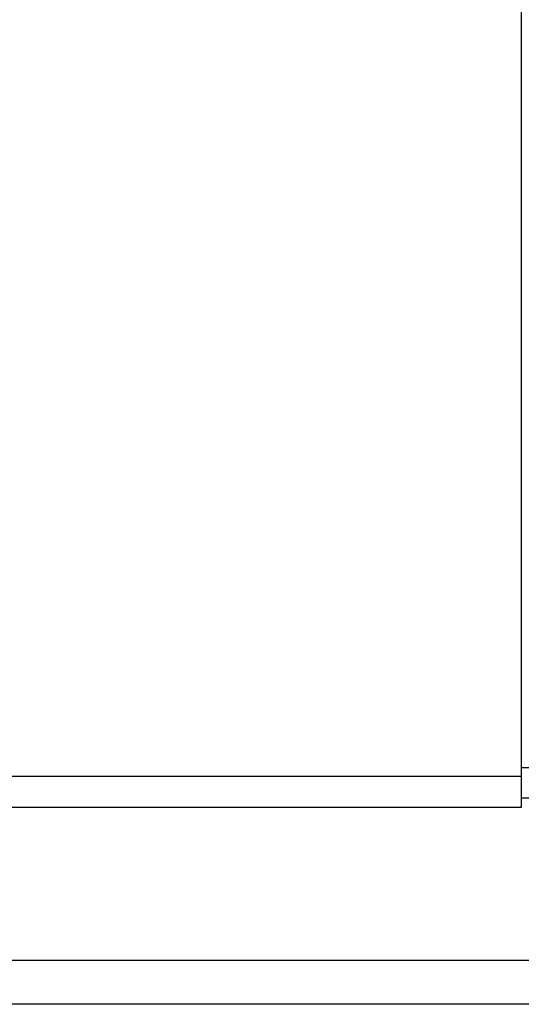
# Model space of a CAD drawing. Header units: millimetres. Extents: x 920 to 1152, y 73 to 164.
# Tile 49 of 51: x 1111 to 1119, y 88 to 104. Entities that reach past the tile are written whole.
import ezdxf

# ---------------------------------------------------------------- set-up
doc = ezdxf.new("R2010")
doc.units = ezdxf.units.MM
doc.header["$LTSCALE"] = 0.15
doc.layers.add('2', color=7, linetype='CONTINUOUS')

msp = doc.modelspace()

# ---------------------------------------------------------------- linework, layer by layer
at = {"layer": '2', "color": 0, "linetype": 'Continuous'}
for p, q in [((1118.848, 114.927), (1118.848, 91.127)), ((1118.848, 91.777), (1124.848, 91.777)), ((1118.848, 91.627), (1070.848, 91.627)), ((1124.848, 91.277), (1118.848, 91.277)), ((1118.848, 91.127), (1070.848, 91.127)), ((1152.048, 88.641), (1031.822, 88.641)), ((1152.048, 87.927), (1012.648, 87.927))]:
    msp.add_line(p, q, dxfattribs=at)

doc.saveas('drawing.dxf')
